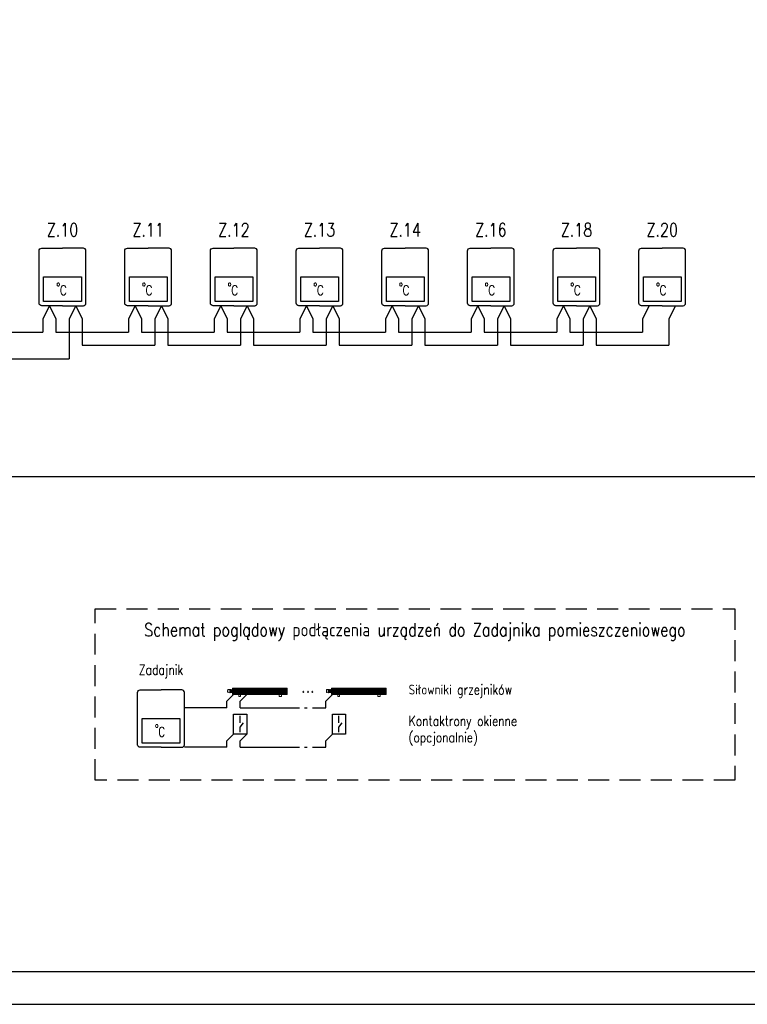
# Model space of a CAD drawing. Header units: millimetres. Extents: x 0 to 420, y 0 to 297.
# Tile 3 of 5: x 229 to 339, y 0 to 149. Entities that reach past the tile are written whole.
import ezdxf

# ---------------------------------------------------------------- set-up
doc = ezdxf.new("R2010")
doc.units = ezdxf.units.MM
doc.linetypes.add('DASHED2', pattern=[9.525, 6.35, -3.175])
for name, color, linetype, lineweight in [('BMS_OPIS', 7, 'Continuous', 30), ('BMS_PROTOKÓŁ_BACNET_MSTP', 200, 'Continuous', 30), ('BMS_SYGNAŁY CYFROWE', 241, 'Continuous', 30), ('BMS_ZASILANIE_24V', 20, 'Continuous', 30), ('M-EQPM', 7, 'Continuous', 9)]:
    doc.layers.add(name, color=color, linetype=linetype, lineweight=lineweight)
doc.styles.add('SIMPLEX-10', font='simplex.shx', dxfattribs={"width": 0.8, "height": 10})

# ---------------------------------------------------------------- blocks, each defined once
blk = doc.blocks.new('Purmo_Ventil_Compact - PURMO CV 22-V118-POZIOM -1 _arkusz - gch_')
blk.add_line((-195, 68), (-195, 99))
at = {"layer": 'M-EQPM'}
for p, q in [((-346, 184), (-378, 181)), ((-378, 180), (-378, 176)), ((-378, 155), (-378, 180)), ((-378, 176), (-378, 167)), ((-378, 166), (-378, 155)), ((-341, 184), (-346, 184)), ((-346, 182), (-346, 155)), ((-346, 155), (-346, 182)), ((-341, 182), (-341, 180)), ((-341, 155), (-341, 182)), ((-331, 180), (-341, 180)), ((-341, 180), (-341, 165)), ((-341, 179), (-341, 165)), ((-341, 155), (-341, 179)), ((-341, 164), (-341, 155)), ((-341, 164), (-341, 155)), ((-323, 176), (-331, 180)), ((-331, 179), (-331, 155)), ((-331, 155), (-331, 179)), ((-318, 180), (-323, 176)), ((-323, 176), (-323, 155)), ((-323, 155), (-323, 176)), ((-316, 180), (-318, 180)), ((-318, 179), (-318, 167)), ((-318, 155), (-318, 179)), ((-318, 166), (-318, 155)), ((-316, 179), (-316, 176)), ((-316, 155), (-316, 179)), ((-306, 176), (-316, 176)), ((-316, 176), (-316, 175)), ((-316, 176), (-316, 175)), ((-316, 170), (-316, 176)), ((-316, 175), (-316, 170)), ((-316, 175), (-316, 170)), ((-316, 170), (-316, 163)), ((-316, 170), (-316, 163)), ((-316, 155), (-316, 170)), ((-316, 163), (-316, 155)), ((-316, 163), (-316, 155)), ((-300, 170), (-301, 170)), ((-300, 201), (-300, 191)), ((-298, 201), (-300, 201)), ((-300, 201), (-298, 201)), ((-300, 191), (-300, 201)), ((-298, 191), (-300, 191)), ((-300, 191), (-300, 110)), ((-300, 191), (-298, 191)), ((-300, 159), (-300, 191)), ((-300, 170), (-300, 140)), ((-270, 201), (-298, 201)), ((-298, 201), (-265, 201)), ((-265, 191), (-298, 191)), ((-298, 191), (-290, 191)), ((-298, 191), (-290, 191)), ((-290, 191), (-298, 191)), ((-290, 191), (-265, 191)), ((-290, 110), (-290, 191)), ((-290, 110), (-290, 191)), ((-290, 191), (-265, 191)), ((-265, 191), (-290, 191)), ((-290, 110), (-290, 191)), ((-290, 191), (-290, 110)), ((-265, 191), (-290, 191)), ((-290, 191), (-290, 190)), ((-290, 190), (-290, 191)), ((-290, 191), (-265, 191)), ((-290, 190), (-288, 190)), ((-288, 190), (-290, 190)), ((-288, 190), (-288, 110)), ((-288, 110), (-288, 190)), ((-280, 110), (-280, 190)), ((-280, 190), (-278, 190)), ((-278, 190), (-280, 190)), ((-280, 190), (-280, 110)), ((-278, 190), (-278, 110)), ((-278, 110), (-278, 190)), ((-265, 201), (-270, 201)), ((-270, 201), (-265, 201)), ((-245, 201), (-270, 201)), ((-270, 201), (-263, 196)), ((-270, 110), (-270, 190)), ((-270, 190), (-268, 190)), ((-268, 190), (-270, 190)), ((-270, 190), (-270, 110)), ((-268, 190), (-268, 110)), ((-268, 110), (-268, 190)), ((-265, 191), (-196, 191)), ((-263, 196), (-238, 196)), ((-259, 190), (-261, 190)), ((-261, 190), (-261, 110)), ((-259, 110), (-259, 190)), ((-251, 190), (-251, 110)), ((-249, 190), (-251, 190)), ((-249, 110), (-249, 190)), ((-230, 201), (-245, 201)), ((-245, 201), (-215, 201)), ((-245, 201), (-230, 201)), ((-230, 201), (-245, 201)), ((-238, 196), (-245, 196)), ((-215, 191), (-245, 191)), ((-245, 191), (-215, 191)), ((-245, 191), (-215, 191)), ((-215, 191), (-245, 191)), ((-215, 191), (-245, 191)), ((-241, 110), (-241, 190)), ((-241, 190), (-239, 190)), ((-239, 190), (-241, 190)), ((-241, 190), (-241, 110)), ((-239, 190), (-239, 110)), ((-239, 110), (-239, 190)), ((-238, 196), (-230, 201)), ((-238, 196), (-230, 201)), ((-231, 110), (-231, 190)), ((-231, 190), (-229, 190)), ((-229, 190), (-231, 190)), ((-231, 190), (-231, 110)), ((-223, 201), (-230, 201)), ((-229, 190), (-229, 110)), ((-229, 110), (-229, 190)), ((-215, 201), (-223, 201)), ((-223, 201), (-215, 201)), ((-196, 201), (-223, 201)), ((-215, 196), (-223, 201)), ((-223, 201), (-215, 196)), ((-221, 110), (-221, 190)), ((-221, 190), (-219, 190)), ((-219, 190), (-221, 190)), ((-221, 190), (-221, 110)), ((-219, 190), (-219, 110)), ((-219, 110), (-219, 190)), ((-215, 196), (-190, 196)), ((-211, 190), (-211, 110)), ((-209, 190), (-211, 190)), ((-209, 110), (-209, 190)), ((-201, 190), (-201, 110)), ((-199, 190), (-201, 190)), ((-199, 110), (-199, 190)), ((-184, 201), (-196, 201)), ((-196, 201), (598, 201)), ((-196, 201), (-183, 201)), ((-183, 201), (-196, 201)), ((-190, 196), (-196, 196)), ((598, 191), (-196, 191)), ((-196, 191), (590, 191)), ((-196, 191), (590, 191)), ((590, 191), (-196, 191)), ((590, 191), (-196, 191)), ((-196, 191), (590, 191)), ((-191, 110), (-191, 190)), ((-191, 190), (-189, 190)), ((-189, 190), (-191, 190)), ((-191, 190), (-191, 110)), ((-190, 196), (-183, 201)), ((-190, 196), (-183, 201)), ((-189, 190), (-189, 110)), ((-189, 110), (-189, 190)), ((-176, 201), (-183, 201)), ((-182, 110), (-182, 190)), ((-182, 190), (-180, 190)), ((-180, 190), (-182, 190)), ((-182, 190), (-182, 110)), ((-180, 190), (-180, 110)), ((-180, 110), (-180, 190)), ((-136, 201), (-176, 201)), ((-176, 201), (-136, 201)), ((-136, 201), (-176, 201)), ((-168, 196), (-176, 201)), ((-176, 201), (-168, 196)), ((-172, 110), (-172, 190)), ((-172, 190), (-170, 190)), ((-170, 190), (-172, 190)), ((-172, 190), (-172, 110)), ((-170, 190), (-170, 110)), ((-170, 110), (-170, 190)), ((-143, 196), (-168, 196)), ((-168, 196), (-143, 196)), ((-162, 110), (-162, 190)), ((-162, 190), (-160, 190)), ((-160, 190), (-162, 190)), ((-162, 190), (-162, 110)), ((-160, 190), (-160, 110)), ((-160, 110), (-160, 190)), ((-152, 110), (-152, 190)), ((-152, 190), (-150, 190)), ((-150, 190), (-152, 190)), ((-152, 190), (-152, 110)), ((-150, 190), (-150, 110)), ((-150, 110), (-150, 190)), ((-143, 196), (-136, 201)), ((-143, 196), (-136, 201)), ((-142, 110), (-142, 190)), ((-142, 190), (-140, 190)), ((-140, 190), (-142, 190)), ((-142, 190), (-142, 110)), ((-140, 190), (-140, 110)), ((-140, 110), (-140, 190)), ((-129, 201), (-136, 201)), ((-132, 110), (-132, 190)), ((-132, 190), (-130, 190)), ((-130, 190), (-132, 190)), ((-132, 190), (-132, 110)), ((-130, 190), (-130, 110)), ((-130, 110), (-130, 190)), ((-89, 201), (-129, 201)), ((-129, 201), (-89, 201)), ((-89, 201), (-129, 201)), ((-121, 196), (-129, 201)), ((-129, 201), (-121, 196)), ((-122, 110), (-122, 190)), ((-122, 190), (-120, 190)), ((-120, 190), (-122, 190)), ((-122, 190), (-122, 110)), ((-96, 196), (-121, 196)), ((-121, 196), (-96, 196)), ((-120, 190), (-120, 110)), ((-120, 110), (-120, 190)), ((-113, 110), (-113, 190)), ((-113, 190), (-111, 190)), ((-111, 190), (-113, 190)), ((-113, 190), (-113, 110)), ((-111, 190), (-111, 110)), ((-111, 110), (-111, 190)), ((-103, 110), (-103, 190)), ((-103, 190), (-101, 190)), ((-101, 190), (-103, 190)), ((-103, 190), (-103, 110)), ((-101, 190), (-101, 110)), ((-101, 110), (-101, 190)), ((-96, 196), (-89, 201)), ((-96, 196), (-89, 201)), ((-93, 110), (-93, 190)), ((-93, 190), (-91, 190)), ((-91, 190), (-93, 190)), ((-93, 190), (-93, 110)), ((-91, 190), (-91, 110)), ((-91, 110), (-91, 190)), ((-82, 201), (-89, 201)), ((-83, 110), (-83, 190)), ((-83, 190), (-81, 190)), ((-81, 190), (-83, 190)), ((-83, 190), (-83, 110)), ((-42, 201), (-82, 201)), ((-82, 201), (-42, 201)), ((-42, 201), (-82, 201)), ((-74, 196), (-82, 201)), ((-82, 201), (-74, 196)), ((-81, 190), (-81, 110)), ((-81, 110), (-81, 190)), ((-49, 196), (-74, 196)), ((-74, 196), (-49, 196)), ((-73, 110), (-73, 190)), ((-73, 190), (-71, 190)), ((-71, 190), (-73, 190)), ((-73, 190), (-73, 110)), ((-71, 190), (-71, 110)), ((-71, 110), (-71, 190)), ((-63, 110), (-63, 190)), ((-63, 190), (-61, 190)), ((-61, 190), (-63, 190)), ((-63, 190), (-63, 110)), ((-61, 190), (-61, 110)), ((-61, 110), (-61, 190)), ((-53, 110), (-53, 190)), ((-53, 190), (-51, 190)), ((-51, 190), (-53, 190)), ((-53, 190), (-53, 110)), ((-51, 190), (-51, 110)), ((-51, 110), (-51, 190)), ((-49, 196), (-42, 201)), ((-49, 196), (-42, 201)), ((-43, 110), (-43, 190)), ((-43, 190), (-41, 190)), ((-41, 190), (-43, 190)), ((-43, 190), (-43, 110)), ((-35, 201), (-42, 201)), ((-41, 190), (-41, 110)), ((-41, 110), (-41, 190)), ((5, 201), (-35, 201)), ((-35, 201), (5, 201)), ((5, 201), (-35, 201)), ((-27, 196), (-35, 201)), ((-35, 201), (-27, 196)), ((-34, 110), (-34, 190)), ((-34, 190), (-32, 190)), ((-32, 190), (-34, 190)), ((-34, 190), (-34, 110)), ((-32, 190), (-32, 110)), ((-32, 110), (-32, 190)), ((-2, 196), (-27, 196)), ((-27, 196), (-2, 196)), ((-24, 110), (-24, 190)), ((-24, 190), (-22, 190)), ((-22, 190), (-24, 190)), ((-24, 190), (-24, 110)), ((-22, 190), (-22, 110)), ((-22, 110), (-22, 190)), ((-14, 110), (-14, 190)), ((-14, 190), (-12, 190)), ((-12, 190), (-14, 190)), ((-14, 190), (-14, 110)), ((-12, 190), (-12, 110)), ((-12, 110), (-12, 190)), ((-4, 110), (-4, 190)), ((-4, 190), (-2, 190)), ((-2, 190), (-4, 190)), ((-4, 190), (-4, 110)), ((-2, 196), (5, 201)), ((-2, 196), (5, 201)), ((-2, 190), (-2, 110)), ((-2, 110), (-2, 190)), ((12, 201), (5, 201)), ((6, 110), (6, 190)), ((6, 190), (8, 190)), ((8, 190), (6, 190)), ((6, 190), (6, 110)), ((8, 190), (8, 110)), ((8, 110), (8, 190)), ((52, 201), (12, 201)), ((12, 201), (52, 201)), ((52, 201), (12, 201)), ((20, 196), (12, 201)), ((12, 201), (20, 196)), ((16, 110), (16, 190)), ((16, 190), (18, 190)), ((18, 190), (16, 190)), ((16, 190), (16, 110)), ((18, 190), (18, 110)), ((18, 110), (18, 190)), ((45, 196), (20, 196)), ((20, 196), (45, 196)), ((26, 110), (26, 190)), ((26, 190), (28, 190)), ((28, 190), (26, 190)), ((26, 190), (26, 110)), ((28, 190), (28, 110)), ((28, 110), (28, 190)), ((35, 110), (35, 190)), ((35, 190), (37, 190)), ((37, 190), (35, 190)), ((35, 190), (35, 110)), ((37, 190), (37, 110)), ((37, 110), (37, 190)), ((45, 196), (52, 201)), ((45, 196), (52, 201)), ((45, 110), (45, 190)), ((45, 190), (47, 190)), ((47, 190), (45, 190)), ((45, 190), (45, 110)), ((47, 190), (47, 110)), ((47, 110), (47, 190)), ((59, 201), (52, 201)), ((55, 110), (55, 190)), ((55, 190), (57, 190)), ((57, 190), (55, 190)), ((55, 190), (55, 110)), ((57, 190), (57, 110)), ((57, 110), (57, 190)), ((99, 201), (59, 201)), ((59, 201), (99, 201)), ((99, 201), (59, 201)), ((67, 196), (59, 201)), ((59, 201), (67, 196)), ((65, 110), (65, 190)), ((65, 190), (67, 190)), ((67, 190), (65, 190)), ((65, 190), (65, 110)), ((92, 196), (67, 196)), ((67, 196), (92, 196)), ((67, 190), (67, 110)), ((67, 110), (67, 190)), ((75, 110), (75, 190)), ((75, 190), (77, 190)), ((77, 190), (75, 190)), ((75, 190), (75, 110)), ((77, 190), (77, 110)), ((77, 110), (77, 190)), ((85, 110), (85, 190)), ((85, 190), (87, 190)), ((87, 190), (85, 190)), ((85, 190), (85, 110)), ((87, 190), (87, 110)), ((87, 110), (87, 190)), ((92, 196), (99, 201)), ((92, 196), (99, 201)), ((95, 110), (95, 190)), ((95, 190), (97, 190)), ((97, 190), (95, 190)), ((95, 190), (95, 110)), ((97, 190), (97, 110)), ((97, 110), (97, 190)), ((106, 201), (99, 201)), ((104, 110), (104, 190)), ((104, 190), (106, 190)), ((106, 190), (104, 190)), ((104, 190), (104, 110)), ((146, 201), (106, 201)), ((106, 201), (146, 201)), ((146, 201), (106, 201)), ((114, 196), (106, 201)), ((106, 201), (114, 196)), ((106, 190), (106, 110)), ((106, 110), (106, 190)), ((139, 196), (114, 196)), ((114, 196), (139, 196)), ((114, 110), (114, 190)), ((114, 190), (116, 190)), ((116, 190), (114, 190)), ((114, 190), (114, 110)), ((116, 190), (116, 110)), ((116, 110), (116, 190)), ((124, 110), (124, 190)), ((124, 190), (126, 190)), ((126, 190), (124, 190)), ((124, 190), (124, 110)), ((126, 190), (126, 110)), ((126, 110), (126, 190)), ((134, 110), (134, 190)), ((134, 190), (136, 190)), ((136, 190), (134, 190)), ((134, 190), (134, 110)), ((136, 190), (136, 110)), ((136, 110), (136, 190)), ((139, 196), (146, 201)), ((139, 196), (146, 201)), ((144, 110), (144, 190)), ((144, 190), (146, 190)), ((146, 190), (144, 190)), ((144, 190), (144, 110)), ((152, 201), (146, 201)), ((146, 190), (146, 110)), ((146, 110), (146, 190)), ((193, 201), (153, 201)), ((153, 201), (193, 201)), ((193, 201), (153, 201)), ((161, 196), (153, 201)), ((153, 201), (161, 196)), ((154, 110), (154, 190)), ((154, 190), (156, 190)), ((156, 190), (154, 190)), ((154, 190), (154, 110)), ((156, 190), (156, 110)), ((156, 110), (156, 190)), ((186, 196), (161, 196)), ((161, 196), (186, 196)), ((164, 110), (164, 190)), ((164, 190), (166, 190)), ((166, 190), (164, 190)), ((164, 190), (164, 110)), ((166, 190), (166, 110)), ((166, 110), (166, 190)), ((174, 110), (174, 190)), ((174, 190), (176, 190)), ((176, 190), (174, 190)), ((174, 190), (174, 110)), ((176, 190), (176, 110)), ((176, 110), (176, 190)), ((183, 110), (183, 190)), ((183, 190), (185, 190)), ((185, 190), (183, 190)), ((183, 190), (183, 110)), ((185, 190), (185, 110)), ((185, 110), (185, 190)), ((186, 196), (193, 201)), ((186, 196), (193, 201)), ((200, 201), (193, 201)), ((193, 110), (193, 190)), ((193, 190), (195, 190)), ((195, 190), (193, 190)), ((193, 190), (193, 110)), ((195, 190), (195, 110)), ((195, 110), (195, 190)), ((240, 201), (200, 201)), ((200, 201), (240, 201)), ((240, 201), (200, 201)), ((208, 196), (200, 201)), ((200, 201), (208, 196)), ((203, 110), (203, 190)), ((203, 190), (205, 190)), ((205, 190), (203, 190)), ((203, 190), (203, 110)), ((205, 190), (205, 110)), ((205, 110), (205, 190)), ((233, 196), (208, 196)), ((208, 196), (233, 196)), ((213, 110), (213, 190)), ((213, 190), (215, 190)), ((215, 190), (213, 190)), ((213, 190), (213, 110)), ((215, 190), (215, 110)), ((215, 110), (215, 190)), ((223, 110), (223, 190)), ((223, 190), (225, 190)), ((225, 190), (223, 190)), ((223, 190), (223, 110)), ((225, 190), (225, 110)), ((225, 110), (225, 190)), ((233, 196), (240, 201)), ((233, 196), (240, 201)), ((233, 110), (233, 190)), ((233, 190), (235, 190)), ((235, 190), (233, 190)), ((233, 190), (233, 110)), ((235, 190), (235, 110)), ((235, 110), (235, 190)), ((248, 201), (240, 201)), ((243, 110), (243, 190)), ((243, 190), (245, 190)), ((245, 190), (243, 190)), ((243, 190), (243, 110)), ((245, 190), (245, 110)), ((245, 110), (245, 190)), ((288, 201), (248, 201)), ((248, 201), (288, 201)), ((288, 201), (248, 201)), ((255, 196), (248, 201)), ((248, 201), (255, 196)), ((252, 110), (252, 190)), ((252, 190), (254, 190)), ((254, 190), (252, 190)), ((252, 190), (252, 110)), ((254, 190), (254, 110)), ((254, 110), (254, 190)), ((280, 196), (255, 196)), ((255, 196), (280, 196)), ((262, 110), (262, 190)), ((262, 190), (264, 190)), ((264, 190), (262, 190)), ((262, 190), (262, 110)), ((264, 190), (264, 110)), ((264, 110), (264, 190)), ((272, 110), (272, 190)), ((272, 190), (274, 190)), ((274, 190), (272, 190)), ((272, 190), (272, 110)), ((274, 190), (274, 110)), ((274, 110), (274, 190)), ((280, 196), (288, 201)), ((280, 196), (288, 201)), ((282, 110), (282, 190)), ((282, 190), (284, 190)), ((284, 190), (282, 190)), ((282, 190), (282, 110)), ((284, 190), (284, 110)), ((284, 110), (284, 190)), ((295, 201), (288, 201)), ((292, 110), (292, 190)), ((292, 190), (294, 190)), ((294, 190), (292, 190)), ((292, 190), (292, 110)), ((294, 190), (294, 110)), ((294, 110), (294, 190)), ((335, 201), (295, 201)), ((295, 201), (335, 201)), ((335, 201), (295, 201)), ((302, 196), (295, 201)), ((295, 201), (302, 196)), ((327, 196), (302, 196)), ((302, 196), (327, 196)), ((302, 110), (302, 190)), ((302, 190), (304, 190)), ((304, 190), (302, 190)), ((302, 190), (302, 110)), ((304, 190), (304, 110)), ((304, 110), (304, 190)), ((312, 110), (312, 190)), ((312, 190), (314, 190)), ((314, 190), (312, 190)), ((312, 190), (312, 110)), ((314, 190), (314, 110)), ((314, 110), (314, 190)), ((322, 110), (322, 190)), ((322, 190), (324, 190)), ((324, 190), (322, 190)), ((322, 190), (322, 110)), ((324, 190), (324, 110)), ((324, 110), (324, 190)), ((327, 196), (335, 201)), ((327, 196), (335, 201)), ((331, 110), (331, 190)), ((331, 190), (333, 190)), ((333, 190), (331, 190)), ((331, 190), (331, 110)), ((333, 190), (333, 110)), ((333, 110), (333, 190)), ((342, 201), (335, 201)), ((341, 110), (341, 190)), ((341, 190), (343, 190)), ((343, 190), (341, 190)), ((341, 190), (341, 110)), ((382, 201), (342, 201)), ((342, 201), (382, 201)), ((382, 201), (342, 201)), ((349, 196), (342, 201)), ((342, 201), (349, 196)), ((343, 190), (343, 110)), ((343, 110), (343, 190)), ((374, 196), (349, 196)), ((349, 196), (374, 196)), ((351, 110), (351, 190)), ((351, 190), (353, 190)), ((353, 190), (351, 190)), ((351, 190), (351, 110)), ((353, 190), (353, 110)), ((353, 110), (353, 190)), ((361, 110), (361, 190)), ((361, 190), (363, 190)), ((363, 190), (361, 190)), ((361, 190), (361, 110)), ((363, 190), (363, 110)), ((363, 110), (363, 190)), ((371, 110), (371, 190)), ((371, 190), (373, 190)), ((373, 190), (371, 190)), ((371, 190), (371, 110)), ((373, 190), (373, 110)), ((373, 110), (373, 190)), ((374, 196), (382, 201)), ((374, 196), (382, 201)), ((381, 110), (381, 190)), ((381, 190), (383, 190)), ((383, 190), (381, 190)), ((381, 190), (381, 110)), ((389, 201), (382, 201)), ((383, 190), (383, 110)), ((383, 110), (383, 190)), ((429, 201), (389, 201)), ((389, 201), (429, 201)), ((429, 201), (389, 201)), ((396, 196), (389, 201)), ((389, 201), (396, 196)), ((391, 110), (391, 190)), ((391, 190), (393, 190)), ((393, 190), (391, 190)), ((391, 190), (391, 110)), ((393, 190), (393, 110)), ((393, 110), (393, 190)), ((421, 196), (396, 196)), ((396, 196), (421, 196)), ((400, 110), (400, 190)), ((400, 190), (402, 190)), ((402, 190), (400, 190)), ((400, 190), (400, 110)), ((402, 190), (402, 110)), ((402, 110), (402, 190)), ((410, 110), (410, 190)), ((410, 190), (412, 190)), ((412, 190), (410, 190)), ((410, 190), (410, 110)), ((412, 190), (412, 110)), ((412, 110), (412, 190)), ((420, 110), (420, 190)), ((420, 190), (422, 190)), ((422, 190), (420, 190)), ((420, 190), (420, 110)), ((421, 196), (429, 201)), ((421, 196), (429, 201)), ((422, 190), (422, 110)), ((422, 110), (422, 190)), ((436, 201), (429, 201)), ((430, 110), (430, 190)), ((430, 190), (432, 190)), ((432, 190), (430, 190)), ((430, 190), (430, 110)), ((432, 190), (432, 110)), ((432, 110), (432, 190)), ((476, 201), (436, 201)), ((436, 201), (476, 201)), ((476, 201), (436, 201)), ((443, 196), (436, 201)), ((436, 201), (443, 196)), ((440, 110), (440, 190)), ((440, 190), (442, 190)), ((442, 190), (440, 190)), ((440, 190), (440, 110)), ((442, 190), (442, 110)), ((442, 110), (442, 190)), ((468, 196), (443, 196)), ((443, 196), (468, 196)), ((450, 110), (450, 190)), ((450, 190), (452, 190)), ((452, 190), (450, 190)), ((450, 190), (450, 110)), ((452, 190), (452, 110)), ((452, 110), (452, 190)), ((460, 110), (460, 190)), ((460, 190), (462, 190)), ((462, 190), (460, 190)), ((460, 190), (460, 110)), ((462, 190), (462, 110)), ((462, 110), (462, 190)), ((468, 196), (476, 201)), ((468, 196), (476, 201)), ((470, 110), (470, 190)), ((470, 190), (472, 190)), ((472, 190), (470, 190)), ((470, 190), (470, 110)), ((472, 190), (472, 110)), ((472, 110), (472, 190)), ((483, 201), (476, 201)), ((479, 110), (479, 190)), ((479, 190), (481, 190)), ((481, 190), (479, 190)), ((479, 190), (479, 110)), ((481, 190), (481, 110)), ((481, 110), (481, 190)), ((523, 201), (483, 201)), ((483, 201), (523, 201)), ((523, 201), (483, 201)), ((490, 196), (483, 201)), ((483, 201), (490, 196)), ((489, 110), (489, 190)), ((489, 190), (491, 190)), ((491, 190), (489, 190)), ((489, 190), (489, 110)), ((515, 196), (490, 196)), ((490, 196), (515, 196)), ((491, 190), (491, 110)), ((491, 110), (491, 190)), ((499, 110), (499, 190)), ((499, 190), (501, 190)), ((501, 190), (499, 190)), ((499, 190), (499, 110)), ((501, 190), (501, 110)), ((501, 110), (501, 190)), ((509, 110), (509, 190)), ((509, 190), (511, 190)), ((511, 190), (509, 190)), ((509, 190), (509, 110)), ((511, 190), (511, 110)), ((511, 110), (511, 190)), ((515, 196), (523, 201)), ((515, 196), (523, 201)), ((519, 110), (519, 190)), ((519, 190), (521, 190)), ((521, 190), (519, 190)), ((519, 190), (519, 110)), ((521, 190), (521, 110)), ((521, 110), (521, 190)), ((530, 201), (523, 201)), ((529, 110), (529, 190)), ((529, 190), (531, 190)), ((531, 190), (529, 190)), ((529, 190), (529, 110)), ((570, 201), (530, 201)), ((530, 201), (570, 201)), ((570, 201), (530, 201)), ((537, 196), (530, 201)), ((530, 201), (537, 196)), ((531, 190), (531, 110)), ((531, 110), (531, 190)), ((562, 196), (537, 196)), ((537, 196), (562, 196)), ((539, 110), (539, 190)), ((539, 190), (541, 190)), ((541, 190), (539, 190)), ((539, 190), (539, 110)), ((541, 190), (541, 110)), ((541, 110), (541, 190)), ((548, 110), (548, 190)), ((548, 190), (550, 190)), ((550, 190), (548, 190)), ((548, 190), (548, 110)), ((550, 190), (550, 110)), ((550, 110), (550, 190)), ((558, 110), (558, 190)), ((558, 190), (560, 190)), ((560, 190), (558, 190)), ((558, 190), (558, 110)), ((560, 190), (560, 110)), ((560, 110), (560, 190)), ((562, 196), (570, 201)), ((562, 196), (570, 201)), ((568, 110), (568, 190)), ((568, 190), (570, 190)), ((570, 190), (568, 190)), ((568, 190), (568, 110)), ((598, 201), (570, 201)), ((570, 190), (570, 110)), ((570, 110), (570, 190)), ((578, 110), (578, 190)), ((578, 190), (580, 190)), ((580, 190), (578, 190)), ((578, 190), (578, 110)), ((580, 190), (580, 110)), ((580, 110), (580, 190)), ((588, 110), (588, 190)), ((588, 190), (590, 190)), ((590, 190), (588, 190)), ((588, 190), (588, 110)), ((590, 191), (598, 191)), ((598, 191), (590, 191)), ((590, 191), (598, 191)), ((590, 110), (590, 191)), ((590, 110), (590, 191)), ((590, 191), (590, 110)), ((590, 191), (590, 110)), ((590, 190), (590, 191)), ((590, 191), (590, 190)), ((598, 201), (600, 201)), ((600, 201), (598, 201)), ((600, 191), (598, 191)), ((598, 191), (600, 191)), ((600, 191), (600, 201)), ((600, 191), (600, 201)), ((600, 110), (600, 191)), ((600, 110), (600, 191)), ((-378, 155), (-378, 131)), ((-378, 131), (-378, 155)), ((-378, 130), (-346, 127)), ((-346, 155), (-346, 129)), ((-346, 129), (-346, 155)), ((-346, 127), (-341, 127)), ((-341, 155), (-341, 148)), ((-341, 129), (-341, 155)), ((-341, 155), (-341, 148)), ((-341, 132), (-341, 155)), ((-341, 147), (-341, 139)), ((-341, 147), (-341, 132)), ((-341, 139), (-341, 131)), ((-341, 131), (-331, 131)), ((-341, 131), (-341, 129)), ((-331, 155), (-331, 132)), ((-331, 132), (-331, 155)), ((-331, 131), (-323, 135)), ((-323, 155), (-323, 135)), ((-323, 135), (-323, 155)), ((-323, 135), (-318, 131)), ((-318, 155), (-318, 132)), ((-318, 132), (-318, 155)), ((-318, 131), (-316, 131)), ((-316, 155), (-316, 150)), ((-316, 132), (-316, 155)), ((-316, 155), (-316, 150)), ((-316, 150), (-316, 155)), ((-316, 150), (-316, 145)), ((-316, 150), (-316, 145)), ((-316, 141), (-316, 150)), ((-316, 145), (-316, 141)), ((-316, 144), (-316, 141)), ((-316, 141), (-316, 136)), ((-316, 141), (-316, 136)), ((-316, 135), (-316, 141)), ((-316, 136), (-316, 135)), ((-316, 136), (-316, 135)), ((-316, 135), (-306, 135)), ((-316, 135), (-316, 132)), ((-301, 161), (-301, 158)), ((-301, 155), (-301, 161)), ((-301, 158), (-301, 155)), ((-301, 155), (-301, 155)), ((-301, 151), (-301, 150)), ((-301, 149), (-301, 149)), ((-301, 140), (-300, 140)), ((-300, 155), (-300, 158)), ((-300, 152), (-300, 155)), ((-300, 145), (-300, 155)), ((-300, 155), (-300, 155)), ((-300, 149), (-300, 150)), ((-300, 146), (-300, 148)), ((-300, 110), (-300, 146)), ((-300, 140), (-300, 145)), ((-300, 110), (-300, 99)), ((-300, 110), (-298, 110)), ((-300, 99), (-300, 110)), ((-298, 110), (-300, 110)), ((-298, 99), (-300, 99)), ((-300, 99), (-299, 99)), ((-298, 110), (-265, 110)), ((-290, 110), (-298, 110)), ((-298, 110), (-290, 110)), ((-290, 110), (-298, 110)), ((-298, 99), (-265, 99)), ((-245, 99), (-298, 99)), ((-265, 110), (-290, 110)), ((-290, 110), (-265, 110)), ((-265, 110), (-290, 110)), ((-290, 110), (-265, 110)), ((-288, 110), (-290, 110)), ((-290, 110), (-290, 110)), ((-245, 110), (-290, 110)), ((-290, 110), (-290, 110)), ((-290, 110), (-288, 110)), ((-278, 110), (-280, 110)), ((-280, 110), (-278, 110)), ((-268, 110), (-270, 110)), ((-270, 110), (-268, 110)), ((-261, 110), (-259, 110)), ((-251, 110), (-249, 110)), ((-245, 110), (-215, 110)), ((-215, 110), (-245, 110)), ((-245, 110), (-215, 110)), ((-215, 110), (-245, 110)), ((-245, 110), (-215, 110)), ((-195, 110), (-245, 110)), ((-245, 99), (-215, 99)), ((-195, 99), (-245, 99)), ((-239, 110), (-241, 110)), ((-241, 110), (-239, 110)), ((-229, 110), (-231, 110)), ((-231, 110), (-229, 110)), ((-219, 110), (-221, 110)), ((-221, 110), (-219, 110)), ((-211, 110), (-209, 110)), ((-201, 110), (-199, 110)), ((-195, 110), (598, 110)), ((590, 110), (-195, 110)), ((-195, 110), (590, 110)), ((590, 110), (-195, 110)), ((-195, 110), (590, 110)), ((590, 110), (-195, 110)), ((-195, 99), (-167, 99)), ((-167, 99), (-195, 99)), ((-195, 99), (-167, 99)), ((-167, 99), (-195, 99)), ((-195, 99), (-167, 99)), ((598, 99), (-195, 99)), ((-195, 68), (-167, 68)), ((-167, 68), (-195, 68)), ((-195, 68), (-167, 68)), ((-167, 68), (-195, 68)), ((-189, 110), (-191, 110)), ((-191, 110), (-189, 110)), ((-180, 110), (-182, 110)), ((-182, 110), (-180, 110)), ((-170, 110), (-172, 110)), ((-172, 110), (-170, 110)), ((-167, 99), (-167, 68)), ((-167, 99), (-167, 68)), ((-167, 99), (-167, 68)), ((-167, 99), (-167, 68)), ((-167, 99), (467, 99)), ((-160, 110), (-162, 110)), ((-162, 110), (-160, 110)), ((-150, 110), (-152, 110)), ((-152, 110), (-150, 110)), ((-140, 110), (-142, 110)), ((-142, 110), (-140, 110)), ((-130, 110), (-132, 110)), ((-132, 110), (-130, 110)), ((-120, 110), (-122, 110)), ((-122, 110), (-120, 110)), ((-111, 110), (-113, 110)), ((-113, 110), (-111, 110)), ((-101, 110), (-103, 110)), ((-103, 110), (-101, 110)), ((-91, 110), (-93, 110)), ((-93, 110), (-91, 110)), ((-81, 110), (-83, 110)), ((-83, 110), (-81, 110)), ((-71, 110), (-73, 110)), ((-73, 110), (-71, 110)), ((-61, 110), (-63, 110)), ((-63, 110), (-61, 110)), ((-51, 110), (-53, 110)), ((-53, 110), (-51, 110)), ((-41, 110), (-43, 110)), ((-43, 110), (-41, 110)), ((-32, 110), (-34, 110)), ((-34, 110), (-32, 110)), ((-22, 110), (-24, 110)), ((-24, 110), (-22, 110)), ((-12, 110), (-14, 110)), ((-14, 110), (-12, 110)), ((-2, 110), (-4, 110)), ((-4, 110), (-2, 110)), ((8, 110), (6, 110)), ((6, 110), (8, 110)), ((18, 110), (16, 110)), ((16, 110), (18, 110)), ((28, 110), (26, 110)), ((26, 110), (28, 110)), ((37, 110), (35, 110)), ((35, 110), (37, 110)), ((47, 110), (45, 110)), ((45, 110), (47, 110)), ((57, 110), (55, 110)), ((55, 110), (57, 110)), ((67, 110), (65, 110)), ((65, 110), (67, 110)), ((77, 110), (75, 110)), ((75, 110), (77, 110)), ((87, 110), (85, 110)), ((85, 110), (87, 110)), ((97, 110), (95, 110)), ((95, 110), (97, 110)), ((106, 110), (104, 110)), ((104, 110), (106, 110)), ((116, 110), (114, 110)), ((114, 110), (116, 110)), ((126, 110), (124, 110)), ((124, 110), (126, 110)), ((136, 110), (134, 110)), ((134, 110), (136, 110)), ((146, 110), (144, 110)), ((144, 110), (146, 110)), ((156, 110), (154, 110)), ((154, 110), (156, 110)), ((166, 110), (164, 110)), ((164, 110), (166, 110)), ((176, 110), (174, 110)), ((174, 110), (176, 110)), ((185, 110), (183, 110)), ((183, 110), (185, 110)), ((195, 110), (193, 110)), ((193, 110), (195, 110)), ((205, 110), (203, 110)), ((203, 110), (205, 110)), ((215, 110), (213, 110)), ((213, 110), (215, 110)), ((225, 110), (223, 110)), ((223, 110), (225, 110)), ((235, 110), (233, 110)), ((233, 110), (235, 110)), ((245, 110), (243, 110)), ((243, 110), (245, 110)), ((254, 110), (252, 110)), ((252, 110), (254, 110)), ((264, 110), (262, 110)), ((262, 110), (264, 110)), ((274, 110), (272, 110)), ((272, 110), (274, 110)), ((284, 110), (282, 110)), ((282, 110), (284, 110)), ((294, 110), (292, 110)), ((292, 110), (294, 110)), ((304, 110), (302, 110)), ((302, 110), (304, 110)), ((314, 110), (312, 110)), ((312, 110), (314, 110)), ((324, 110), (322, 110)), ((322, 110), (324, 110)), ((333, 110), (331, 110)), ((331, 110), (333, 110)), ((343, 110), (341, 110)), ((341, 110), (343, 110)), ((353, 110), (351, 110)), ((351, 110), (353, 110)), ((363, 110), (361, 110)), ((361, 110), (363, 110)), ((373, 110), (371, 110)), ((371, 110), (373, 110)), ((383, 110), (381, 110)), ((381, 110), (383, 110)), ((393, 110), (391, 110)), ((391, 110), (393, 110)), ((402, 110), (400, 110)), ((400, 110), (402, 110)), ((412, 110), (410, 110)), ((410, 110), (412, 110)), ((422, 110), (420, 110)), ((420, 110), (422, 110)), ((432, 110), (430, 110)), ((430, 110), (432, 110)), ((442, 110), (440, 110)), ((440, 110), (442, 110)), ((452, 110), (450, 110)), ((450, 110), (452, 110)), ((462, 110), (460, 110)), ((460, 110), (462, 110)), ((467, 99), (505, 99)), ((505, 99), (467, 99)), ((467, 68), (467, 99)), ((467, 99), (467, 68)), ((467, 99), (505, 99)), ((505, 99), (467, 99)), ((467, 68), (467, 99)), ((467, 99), (467, 68)), ((467, 99), (505, 99)), ((467, 68), (505, 68)), ((505, 68), (467, 68)), ((467, 68), (505, 68)), ((505, 68), (467, 68)), ((472, 110), (470, 110)), ((470, 110), (472, 110)), ((481, 110), (479, 110)), ((479, 110), (481, 110)), ((491, 110), (489, 110)), ((489, 110), (491, 110)), ((501, 110), (499, 110)), ((499, 110), (501, 110)), ((505, 99), (505, 68)), ((505, 99), (505, 68)), ((505, 99), (505, 68)), ((505, 99), (505, 68)), ((505, 99), (598, 99)), ((511, 110), (509, 110)), ((509, 110), (511, 110)), ((521, 110), (519, 110)), ((519, 110), (521, 110)), ((531, 110), (529, 110)), ((529, 110), (531, 110)), ((541, 110), (539, 110)), ((539, 110), (541, 110)), ((550, 110), (548, 110)), ((548, 110), (550, 110)), ((560, 110), (558, 110)), ((558, 110), (560, 110)), ((570, 110), (568, 110)), ((568, 110), (570, 110)), ((580, 110), (578, 110)), ((578, 110), (580, 110)), ((590, 110), (588, 110)), ((588, 110), (590, 110)), ((598, 110), (590, 110)), ((598, 110), (590, 110)), ((590, 110), (598, 110)), ((590, 110), (590, 110)), ((590, 110), (590, 110)), ((598, 110), (600, 110)), ((600, 110), (598, 110)), ((598, 99), (600, 99)), ((600, 99), (598, 99)), ((600, 99), (600, 110)), ((600, 99), (600, 110))]:
    blk.add_line(p, q, dxfattribs=at)
at = {"layer": 'M-EQPM', "flags": 128}
for points in [[(-381, 155), (-381, 161), (-380, 167), (-380, 172), (-379, 178), (-378, 181)], [(-306, 176), (-306, 176), (-306, 176), (-306, 175), (-305, 175), (-305, 175), (-305, 175), (-305, 175), (-305, 175), (-304, 175), (-304, 175), (-304, 175), (-304, 175), (-304, 175), (-304, 175), (-303, 175), (-303, 175), (-303, 174), (-303, 174), (-303, 174), (-303, 174), (-303, 174), (-302, 174), (-302, 174), (-302, 173), (-302, 173), (-302, 173), (-302, 173), (-302, 173), (-302, 172), (-302, 172), (-301, 172), (-301, 172), (-301, 172), (-301, 172), (-301, 171), (-301, 171), (-301, 171), (-301, 171), (-301, 171), (-301, 170)], [(-301, 155), (-301, 156), (-301, 157), (-301, 157), (-301, 158), (-301, 158), (-301, 159), (-301, 160), (-301, 160), (-301, 161), (-301, 161), (-301, 162), (-301, 162), (-301, 163), (-301, 163), (-301, 164), (-301, 164), (-301, 165), (-301, 165), (-301, 166), (-301, 166), (-301, 167), (-301, 167), (-301, 167), (-301, 168), (-301, 168), (-301, 168), (-301, 169), (-301, 169), (-301, 169), (-301, 169), (-301, 170), (-301, 170), (-301, 170), (-301, 170), (-301, 170), (-301, 170), (-301, 170), (-301, 170), (-301, 170)], [(-301, 170), (-301, 170), (-301, 170), (-301, 170), (-301, 170), (-301, 170), (-301, 170), (-301, 170), (-301, 170), (-301, 170), (-301, 169), (-301, 169), (-301, 169), (-301, 168), (-301, 168), (-301, 168), (-301, 168), (-301, 167), (-301, 167), (-301, 166), (-301, 166), (-301, 165), (-301, 165), (-301, 165), (-301, 164), (-301, 164), (-301, 163), (-301, 163), (-301, 162), (-301, 161), (-301, 161)], [(-378, 130), (-379, 136), (-380, 141), (-381, 147), (-381, 152), (-381, 155)], [(-301, 140), (-301, 140), (-301, 140), (-301, 140), (-301, 140), (-301, 139), (-301, 139), (-301, 139), (-301, 139), (-302, 139), (-302, 139), (-302, 138), (-302, 138), (-302, 138), (-302, 138), (-302, 138), (-302, 137), (-302, 137), (-302, 137), (-303, 137), (-303, 137), (-303, 137), (-303, 137), (-303, 136), (-303, 136), (-304, 136), (-304, 136), (-304, 136), (-304, 136), (-304, 136), (-304, 136), (-305, 136), (-305, 136), (-305, 136), (-305, 136), (-305, 136), (-306, 135), (-306, 135), (-306, 135), (-306, 135), (-306, 135)], [(-301, 161), (-301, 160), (-301, 160), (-301, 159), (-301, 159), (-301, 158), (-301, 157)], [(-301, 157), (-301, 157), (-301, 156), (-301, 156), (-301, 155)], [(-301, 155), (-301, 155), (-301, 154), (-301, 154)], [(-301, 140), (-301, 140), (-301, 141), (-301, 141), (-301, 141), (-301, 141), (-301, 141), (-301, 141), (-301, 141), (-301, 141), (-301, 142), (-301, 142), (-301, 142), (-301, 142), (-301, 143), (-301, 143), (-301, 143), (-301, 144), (-301, 144), (-301, 145), (-301, 145), (-301, 145), (-301, 146), (-301, 146), (-301, 147), (-301, 147), (-301, 148), (-301, 148), (-301, 149), (-301, 149), (-301, 150), (-301, 151), (-301, 151), (-301, 152), (-301, 152), (-301, 153), (-301, 154), (-301, 154), (-301, 155), (-301, 155), (-301, 155)], [(-301, 154), (-301, 153), (-301, 152), (-301, 152)], [(-301, 152), (-301, 151), (-301, 151)], [(-301, 150), (-301, 150), (-301, 149)], [(-301, 149), (-301, 148), (-301, 148)], [(-301, 148), (-301, 147), (-301, 147)], [(-301, 147), (-301, 146), (-301, 146), (-301, 145), (-301, 145), (-301, 144), (-301, 144), (-301, 144), (-301, 143), (-301, 143), (-301, 143), (-301, 142), (-301, 142), (-301, 142), (-301, 141), (-301, 141), (-301, 141), (-301, 141), (-301, 141), (-301, 141), (-301, 141), (-301, 141), (-301, 140), (-301, 140)]]:
    blk.add_lwpolyline(points, dxfattribs=at)

msp = doc.modelspace()

# ---------------------------------------------------------------- linework, layer by layer
at = {"linetype": 'Continuous', "ltscale": 0.5}
msp.add_line((20, 80.06), (349.88, 80.06), dxfattribs=at)
for p, q in [((261.95, 42.73), (261.95, 43.75)), ((276.95, 42.73), (276.95, 43.75)), ((261.95, 42.07), (262.45, 42.71)), ((261.95, 41.28), (261.95, 42.07)), ((276.95, 42.07), (277.45, 42.71)), ((276.95, 41.28), (276.95, 42.07))]:
    msp.add_line(p, q)
for points in [[(232.14, 110.37), (237.86, 110.37), (237.86, 106.61), (232.14, 106.61)], [(245.14, 110.37), (250.86, 110.37), (250.86, 106.61), (245.14, 106.61)], [(258.14, 110.37), (263.86, 110.37), (263.86, 106.61), (258.14, 106.61)], [(271.14, 110.37), (276.86, 110.37), (276.86, 106.61), (271.14, 106.61)], [(284.14, 110.37), (289.86, 110.37), (289.86, 106.61), (284.14, 106.61)], [(297.14, 110.37), (302.86, 110.37), (302.86, 106.61), (297.14, 106.61)], [(310.14, 110.37), (315.86, 110.37), (315.86, 106.61), (310.14, 106.61)], [(323.14, 110.37), (328.86, 110.37), (328.86, 106.61), (323.14, 106.61)], [(247.09, 43.37), (252.8, 43.37), (252.8, 39.61), (247.09, 39.61)], [(260.95, 44), (262.95, 44), (262.95, 41), (260.95, 41)], [(275.95, 44), (277.95, 44), (277.95, 41), (275.95, 41)]]:
    msp.add_lwpolyline(points, close=True)
at = {"linetype": 'DASHED2', "ltscale": 0.5}
msp.add_lwpolyline([(239.95, 60), (337, 60), (337, 34), (239.95, 34)], close=True, dxfattribs=at)
for points in [[(235, 106), (235.02, 106), (231.84, 106), (231.84, 106), (231.84, 106), (231.63, 106), (231.45, 106.17), (231.45, 106.39), (231.45, 106.39), (231.45, 106.39), (231.45, 114.33), (231.45, 114.33), (231.45, 114.33), (231.45, 114.54), (231.63, 114.72), (231.84, 114.72), (231.84, 114.72), (235.02, 114.72), (235, 114.72)], [(235, 106), (234.98, 106), (238.16, 106), (238.16, 106), (238.16, 106), (238.37, 106), (238.55, 106.17), (238.55, 106.39), (238.55, 106.39), (238.55, 106.39), (238.55, 114.33), (238.55, 114.33), (238.55, 114.33), (238.55, 114.54), (238.37, 114.72), (238.16, 114.72), (238.16, 114.72), (234.98, 114.72), (235, 114.72)], [(248, 106), (248.02, 106), (244.84, 106), (244.84, 106), (244.84, 106), (244.63, 106), (244.45, 106.17), (244.45, 106.39), (244.45, 106.39), (244.45, 106.39), (244.45, 114.33), (244.45, 114.33), (244.45, 114.33), (244.45, 114.54), (244.63, 114.72), (244.84, 114.72), (244.84, 114.72), (248.02, 114.72), (248, 114.72)], [(248, 106), (247.98, 106), (251.16, 106), (251.16, 106), (251.16, 106), (251.37, 106), (251.55, 106.17), (251.55, 106.39), (251.55, 106.39), (251.55, 106.39), (251.55, 114.33), (251.55, 114.33), (251.55, 114.33), (251.55, 114.54), (251.37, 114.72), (251.16, 114.72), (251.16, 114.72), (247.98, 114.72), (248, 114.72)], [(261, 106), (261.02, 106), (257.84, 106), (257.84, 106), (257.84, 106), (257.63, 106), (257.45, 106.17), (257.45, 106.39), (257.45, 106.39), (257.45, 106.39), (257.45, 114.33), (257.45, 114.33), (257.45, 114.33), (257.45, 114.54), (257.63, 114.72), (257.84, 114.72), (257.84, 114.72), (261.02, 114.72), (261, 114.72)], [(261, 106), (260.98, 106), (264.16, 106), (264.16, 106), (264.16, 106), (264.37, 106), (264.55, 106.17), (264.55, 106.39), (264.55, 106.39), (264.55, 106.39), (264.55, 114.33), (264.55, 114.33), (264.55, 114.33), (264.55, 114.54), (264.37, 114.72), (264.16, 114.72), (264.16, 114.72), (260.98, 114.72), (261, 114.72)], [(274, 106), (274.02, 106), (270.84, 106), (270.84, 106), (270.84, 106), (270.63, 106), (270.45, 106.17), (270.45, 106.39), (270.45, 106.39), (270.45, 106.39), (270.45, 114.33), (270.45, 114.33), (270.45, 114.33), (270.45, 114.54), (270.63, 114.72), (270.84, 114.72), (270.84, 114.72), (274.02, 114.72), (274, 114.72)], [(274, 106), (273.98, 106), (277.16, 106), (277.16, 106), (277.16, 106), (277.37, 106), (277.55, 106.17), (277.55, 106.39), (277.55, 106.39), (277.55, 106.39), (277.55, 114.33), (277.55, 114.33), (277.55, 114.33), (277.55, 114.54), (277.37, 114.72), (277.16, 114.72), (277.16, 114.72), (273.98, 114.72), (274, 114.72)], [(287, 106), (287.02, 106), (283.84, 106), (283.84, 106), (283.84, 106), (283.63, 106), (283.45, 106.17), (283.45, 106.39), (283.45, 106.39), (283.45, 106.39), (283.45, 114.33), (283.45, 114.33), (283.45, 114.33), (283.45, 114.54), (283.63, 114.72), (283.84, 114.72), (283.84, 114.72), (287.02, 114.72), (287, 114.72)], [(287, 106), (286.98, 106), (290.16, 106), (290.16, 106), (290.16, 106), (290.37, 106), (290.55, 106.17), (290.55, 106.39), (290.55, 106.39), (290.55, 106.39), (290.55, 114.33), (290.55, 114.33), (290.55, 114.33), (290.55, 114.54), (290.37, 114.72), (290.16, 114.72), (290.16, 114.72), (286.98, 114.72), (287, 114.72)], [(300, 106), (300.02, 106), (296.84, 106), (296.84, 106), (296.84, 106), (296.63, 106), (296.45, 106.17), (296.45, 106.39), (296.45, 106.39), (296.45, 106.39), (296.45, 114.33), (296.45, 114.33), (296.45, 114.33), (296.45, 114.54), (296.63, 114.72), (296.84, 114.72), (296.84, 114.72), (300.02, 114.72), (300, 114.72)], [(300, 106), (299.98, 106), (303.16, 106), (303.16, 106), (303.16, 106), (303.37, 106), (303.55, 106.17), (303.55, 106.39), (303.55, 106.39), (303.55, 106.39), (303.55, 114.33), (303.55, 114.33), (303.55, 114.33), (303.55, 114.54), (303.37, 114.72), (303.16, 114.72), (303.16, 114.72), (299.98, 114.72), (300, 114.72)], [(313, 106), (313.02, 106), (309.84, 106), (309.84, 106), (309.84, 106), (309.63, 106), (309.45, 106.17), (309.45, 106.39), (309.45, 106.39), (309.45, 106.39), (309.45, 114.33), (309.45, 114.33), (309.45, 114.33), (309.45, 114.54), (309.63, 114.72), (309.84, 114.72), (309.84, 114.72), (313.02, 114.72), (313, 114.72)], [(313, 106), (312.98, 106), (316.16, 106), (316.16, 106), (316.16, 106), (316.37, 106), (316.55, 106.17), (316.55, 106.39), (316.55, 106.39), (316.55, 106.39), (316.55, 114.33), (316.55, 114.33), (316.55, 114.33), (316.55, 114.54), (316.37, 114.72), (316.16, 114.72), (316.16, 114.72), (312.98, 114.72), (313, 114.72)], [(326, 106), (326.02, 106), (322.84, 106), (322.84, 106), (322.84, 106), (322.63, 106), (322.45, 106.17), (322.45, 106.39), (322.45, 106.39), (322.45, 106.39), (322.45, 114.33), (322.45, 114.33), (322.45, 114.33), (322.45, 114.54), (322.63, 114.72), (322.84, 114.72), (322.84, 114.72), (326.02, 114.72), (326, 114.72)], [(326, 106), (325.98, 106), (329.16, 106), (329.16, 106), (329.16, 106), (329.37, 106), (329.55, 106.17), (329.55, 106.39), (329.55, 106.39), (329.55, 106.39), (329.55, 114.33), (329.55, 114.33), (329.55, 114.33), (329.55, 114.54), (329.37, 114.72), (329.16, 114.72), (329.16, 114.72), (325.98, 114.72), (326, 114.72)], [(249.95, 39), (249.97, 39), (246.79, 39), (246.79, 39), (246.79, 39), (246.58, 39), (246.4, 39.17), (246.4, 39.39), (246.4, 39.39), (246.4, 39.39), (246.4, 47.33), (246.4, 47.33), (246.4, 47.33), (246.4, 47.54), (246.58, 47.72), (246.79, 47.72), (246.79, 47.72), (249.97, 47.72), (249.95, 47.72)], [(249.95, 39), (249.93, 39), (253.11, 39), (253.11, 39), (253.11, 39), (253.32, 39), (253.5, 39.17), (253.5, 39.39), (253.5, 39.39), (253.5, 39.39), (253.5, 47.33), (253.5, 47.33), (253.5, 47.33), (253.5, 47.54), (253.32, 47.72), (253.11, 47.72), (253.11, 47.72), (249.93, 47.72), (249.95, 47.72)]]:
    msp.add_open_spline(points, degree=3, knots=[0.4909525, 0.4909525, 0.4909525, 0.4909525, 0.5555556, 0.5555556, 0.5555556, 0.5555556, 0.6666667, 0.6666667, 0.6666667, 0.6666667, 0.7777778, 0.7777778, 0.7777778, 0.7777778, 1, 1, 1, 1.064603, 1.064603, 1.064603, 1.064603])
at = {"layer": 'BMS_OPIS', "linetype": 'Continuous'}
for points in [[(0, 0), (420, 0), (420, 297), (0, 297)], [(20, 5), (415, 5), (415, 292), (20, 292)]]:
    msp.add_lwpolyline(points, close=True, dxfattribs=at)
at = {"layer": 'BMS_PROTOKÓŁ_BACNET_MSTP'}
for p, q in [((233, 106), (232, 104)), ((233, 106), (234, 104)), ((246, 106), (245, 104)), ((246, 106), (247, 104)), ((259, 106), (258, 104)), ((259, 106), (260, 104)), ((272, 106), (271, 104)), ((272, 106), (273, 104)), ((285, 106), (284, 104)), ((285, 106), (286, 104)), ((298, 106), (297, 104)), ((298, 106), (299, 104)), ((311, 106), (310, 104)), ((311, 106), (312, 104)), ((324, 106), (323, 104)), ((232, 104), (232, 102)), ((234, 104), (234, 102)), ((245, 104), (245, 102)), ((247, 104), (247, 102)), ((258, 104), (258, 102)), ((260, 104), (260, 102)), ((271, 104), (271, 102)), ((273, 104), (273, 102)), ((284, 104), (284, 102)), ((286, 104), (286, 102)), ((297, 104), (297, 102)), ((299, 104), (299, 102)), ((310, 104), (310, 102)), ((312, 104), (312, 102)), ((323, 104), (323, 102)), ((221, 102), (232, 102)), ((234, 102), (245, 102)), ((247, 102), (258, 102)), ((260, 102), (271, 102)), ((273, 102), (284, 102)), ((286, 102), (297, 102)), ((299, 102), (310, 102)), ((312, 102), (323, 102))]:
    msp.add_line(p, q, dxfattribs=at)
at = {"layer": 'BMS_SYGNAŁY CYFROWE'}
for p, q in [((259.95, 46), (260.95, 47)), ((261.95, 46), (262.95, 47)), ((274.95, 46), (275.95, 47)), ((259.95, 45), (253.5, 45)), ((259.95, 45), (259.95, 46)), ((261.95, 45), (261.95, 46)), ((261.95, 45), (270.95, 45)), ((271.72, 45), (272.14, 45)), ((272.93, 45), (274.95, 45)), ((274.95, 45), (274.95, 46)), ((259.95, 40), (260.95, 41)), ((261.95, 40), (262.95, 41)), ((274.95, 40), (275.95, 41)), ((259.95, 39), (253.5, 39)), ((259.95, 39), (259.95, 40)), ((261.95, 39), (261.95, 40)), ((261.95, 39), (270.95, 39)), ((271.72, 39), (272.14, 39)), ((272.93, 39), (274.95, 39)), ((274.95, 39), (274.95, 40))]:
    msp.add_line(p, q, dxfattribs=at)
at = {"layer": 'BMS_ZASILANIE_24V'}
for p, q in [((237, 106), (236, 104)), ((237, 106), (238, 104)), ((250, 106), (249, 104)), ((250, 106), (251, 104)), ((263, 106), (262, 104)), ((263, 106), (264, 104)), ((276, 106), (275, 104)), ((276, 106), (277, 104)), ((289, 106), (288, 104)), ((289, 106), (290, 104)), ((302, 106), (301, 104)), ((302, 106), (303, 104)), ((315, 106), (314, 104)), ((315, 106), (316, 104)), ((328, 106), (327, 104)), ((236, 104), (236, 97.94)), ((238, 104), (238, 100)), ((249, 104), (249, 100)), ((251, 104), (251, 100)), ((262, 104), (262, 100)), ((264, 104), (264, 100)), ((275, 104), (275, 100)), ((277, 104), (277, 100)), ((288, 104), (288, 100)), ((290, 104), (290, 100)), ((301, 104), (301, 100)), ((303, 104), (303, 100)), ((314, 104), (314, 100)), ((316, 104), (316, 100)), ((327, 104), (327, 100)), ((238, 100), (249, 100)), ((251, 100), (262, 100)), ((264, 100), (275, 100)), ((277, 100), (288, 100)), ((290, 100), (301, 100)), ((303, 100), (314, 100)), ((316, 100), (327, 100)), ((100, 97.95), (236, 97.94))]:
    msp.add_line(p, q, dxfattribs=at)

# ---------------------------------------------------------------- block references
at = {"layer": 'M-EQPM', "xscale": 0.009215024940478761, "yscale": 0.009215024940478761, "zscale": 0.009215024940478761}
for p in [(263.57, 46.09), (278.57, 46.09)]:
    msp.add_blockref('Purmo_Ventil_Compact - PURMO CV 22-V118-POZIOM -1 _arkusz - gch_', p, dxfattribs=at)

# ---------------------------------------------------------------- texts
at = {"style": 'SIMPLEX-10'}
for s, insert, char_height, width, attachment_point in [('Z.10', (235, 117.5), 2, 10, 5), ('Z.11', (248, 117.5), 2, 10, 5), ('Z.12', (261, 117.5), 2, 10, 5), ('Z.13', (274, 117.5), 2, 10, 5), ('Z.14', (287, 117.5), 2, 10, 5), ('Z.16', (300, 117.5), 2, 10, 5), ('Z.18', (313, 117.5), 2, 10, 5), ('Z.20', (326, 117.5), 2, 10, 5), ('o', (234.36, 109.35), 0.737, 7.0942, 5), ('C', (235.13, 108.34), 1.47, 7.0942, 5), ('o', (247.36, 109.35), 0.737, 7.0942, 5), ('C', (248.13, 108.34), 1.47, 7.0942, 5), ('o', (260.36, 109.35), 0.737, 7.0942, 5), ('C', (261.13, 108.34), 1.47, 7.0942, 5), ('o', (273.36, 109.35), 0.737, 7.0942, 5), ('C', (274.13, 108.34), 1.47, 7.0942, 5), ('o', (286.36, 109.35), 0.737, 7.0942, 5), ('C', (287.13, 108.34), 1.47, 7.0942, 5), ('o', (299.36, 109.35), 0.737, 7.0942, 5), ('C', (300.13, 108.34), 1.47, 7.0942, 5), ('o', (312.36, 109.35), 0.737, 7.0942, 5), ('C', (313.13, 108.34), 1.47, 7.0942, 5), ('o', (325.36, 109.35), 0.737, 7.0942, 5), ('C', (326.13, 108.34), 1.47, 7.0942, 5), ('Schemat poglądowy podłączenia urządzeń do Zadajnika pomieszczeniowego', (288.47, 56.5), 2, 97.0514, 5), ('Zadajnik', (249.95, 50.5), 1.5, 10, 5), ('...', (272.24, 48.33), 2, 25.4246, 5), ('Siłowniki grzejników', (287.52, 47.5), 1.5, 25.4246, 4), ('Kontaktrony okienne\\P(opcjonalnie)', (287.52, 41.5), 1.5, 43.476, 4), ('o', (249.3, 42.35), 0.737, 7.0942, 5), ('C', (250.07, 41.34), 1.47, 7.0942, 5)]:
    msp.add_mtext(s, dxfattribs=dict(at, insert=insert, char_height=char_height, width=width, attachment_point=attachment_point))

doc.saveas('drawing.dxf')
